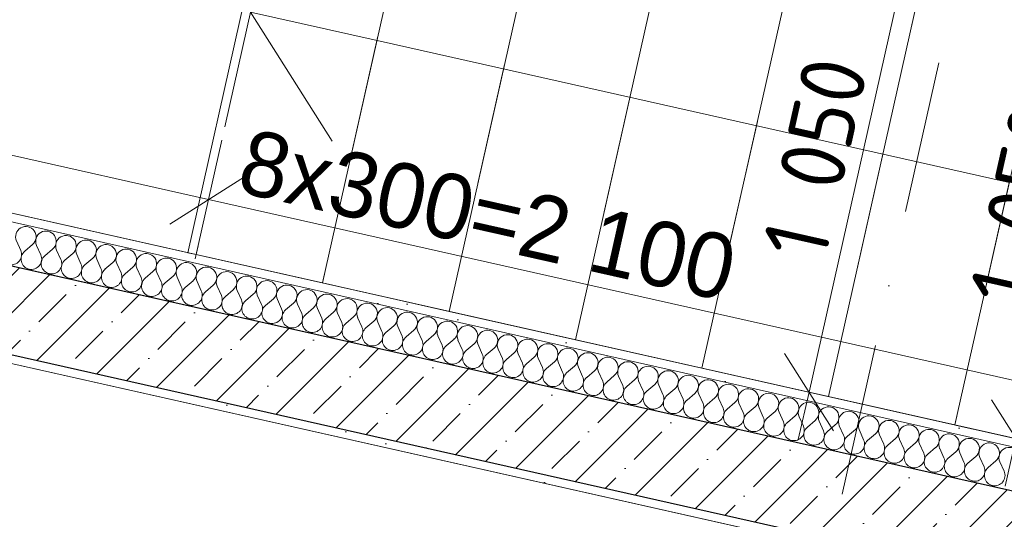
# Model space of a CAD drawing. Header units: millimetres. Extents: x -6990773 to -6682839, y 6117771 to 6220266.
# Tile 68 of 154: x -6946645 to -6944365, y 6147418 to 6148575. Entities that reach past the tile are written whole.
import ezdxf
from ezdxf.enums import TextEntityAlignment as Align

# ---------------------------------------------------------------- set-up
doc = ezdxf.new("R2010")
doc.units = ezdxf.units.MM
doc.header["$MEASUREMENT"] = 0
doc.linetypes.add('Штриховая', pattern=[564.444447, 282.222223, -282.222223])
doc.linetypes.add('Штрихпунктирная', pattern=[670.277762, 352.777767, -176.388884, 0, -141.111112])
for name, color, linetype in [('S - МОП.АР', 7, 'Continuous'), ('АР-вертикальная связь - Лестница.АР', 7, 'Continuous'), ('АР-Стены_внутренние_пилоны.АР', 7, 'Continuous'), ('АР-Чертеж-Оси_Осевые размеры.АР', 7, 'Continuous'), ('АР-Чертеж-Размеры.АР', 7, 'Continuous')]:
    doc.layers.add(name, color=color, linetype=linetype)
for name, color, linetype, lineweight in [('АР-вертикальная связь - Лестница.АР_Ном._пера__1', 7, 'Continuous', 0), ('АР-Стены_внутренние_пилоны.АР_Ном._пера__1', 7, 'Continuous', 30), ('АР-Чертеж-Оси_Осевые размеры.АР_Ном._пера__120', 7, 'Continuous', 0), ('АР-Чертеж-Размеры.АР_Ном._пера__1', 7, 'Continuous', 0)]:
    doc.layers.add(name, color=color, linetype=linetype, lineweight=lineweight)
doc.styles.add('РЎР“Р•РќР•Р\xa0Р\x98Р\xa0_РЎРўР\x98Р›Р¬_4', font='GOTHIC.TTF')
doc.styles.add('РЎР“Р•РќР•Р\xa0Р\x98Р\xa0_РЎРўР\x98Р›Р¬_7', font='GOST_Common.ttf')
doc.dimstyles.new('СГЕНЕРИР_СТИЛЬ__10', dxfattribs={"dimtxt": 150, "dimasz": 142.5, "dimexe": 0.18, "dimexo": 0.0625, "dimgap": 0, "dimtad": 1, "dimdec": 0, "dimzin": 0, "dimdsep": 46, "dimtxsty": 'РЎР“Р•РќР•Р\xa0Р\x98Р\xa0_РЎРўР\x98Р›Р¬_7', "dimblk": 'ARROWHEAD_6', "dimblk1": 'ARROWHEAD_6', "dimblk2": 'ARROWHEAD_6', "dimcen": 0.09, "dimse1": 1, "dimse2": 1, "dimclrd": 7, "dimclre": 7, "dimclrt": 7, "dimazin": 0, "dimtfac": 1, "dimtdec": 4, "dimtmove": 0, "dimatfit": 3, "dimfxl": 1, "dimtolj": 1, "dimtzin": 0, "dimarcsym": 0})
doc.dimstyles.new('СГЕНЕРИР_СТИЛЬ__3', dxfattribs={"dimtxt": 150, "dimasz": 237.5, "dimexe": 0.18, "dimexo": 0.0625, "dimgap": 0, "dimtad": 1, "dimdec": 0, "dimzin": 0, "dimdsep": 46, "dimtxsty": 'РЎР“Р•РќР•Р\xa0Р\x98Р\xa0_РЎРўР\x98Р›Р¬_4', "dimblk": 'ARROWHEAD_6', "dimblk1": 'ARROWHEAD_6', "dimblk2": 'ARROWHEAD_6', "dimcen": 0.09, "dimse1": 1, "dimse2": 1, "dimclrd": 7, "dimclre": 7, "dimclrt": 7, "dimazin": 0, "dimtfac": 1, "dimtdec": 4, "dimtmove": 0, "dimatfit": 3, "dimfxl": 1, "dimtolj": 1, "dimtzin": 0, "dimarcsym": 0})
doc.dimstyles.new('СГЕНЕРИР_СТИЛЬ__4', dxfattribs={"dimtxt": 150, "dimasz": 142.5, "dimexe": 0.18, "dimexo": 0.0625, "dimgap": 0, "dimtad": 1, "dimdec": 0, "dimzin": 0, "dimdsep": 46, "dimtxsty": 'РЎР“Р•РќР•Р\xa0Р\x98Р\xa0_РЎРўР\x98Р›Р¬_4', "dimblk": 'ARROWHEAD_6', "dimblk1": 'ARROWHEAD_6', "dimblk2": 'ARROWHEAD_6', "dimcen": 0.09, "dimse1": 1, "dimse2": 1, "dimclrd": 7, "dimclre": 7, "dimclrt": 7, "dimazin": 0, "dimtfac": 1, "dimtdec": 4, "dimtmove": 0, "dimatfit": 3, "dimfxl": 1, "dimtolj": 1, "dimtzin": 0, "dimarcsym": 0})
doc.dimstyles.new('СГЕНЕРИР_СТИЛЬ__5', dxfattribs={"dimtxt": 150, "dimasz": 142.5, "dimexe": 0.18, "dimexo": 0.0625, "dimgap": 0, "dimtad": 1, "dimdec": 0, "dimzin": 0, "dimdsep": 46, "dimtxsty": 'РЎР“Р•РќР•Р\xa0Р\x98Р\xa0_РЎРўР\x98Р›Р¬_4', "dimblk": 'ARROWHEAD_6', "dimblk1": 'ARROWHEAD_6', "dimblk2": 'ARROWHEAD_6', "dimcen": 0.09, "dimse1": 1, "dimse2": 1, "dimclrd": 7, "dimclre": 7, "dimclrt": 7, "dimazin": 0, "dimtfac": 1, "dimtdec": 4, "dimtmove": 2, "dimatfit": 3, "dimfxl": 1, "dimtolj": 1, "dimtzin": 0, "dimarcsym": 0})
doc.dimstyles.new('СГЕНЕРИР_СТИЛЬ__9', dxfattribs={"dimtxt": 150, "dimasz": 142.5, "dimexe": 0.18, "dimexo": 0.0625, "dimgap": 0, "dimtad": 1, "dimdec": 0, "dimzin": 0, "dimdsep": 46, "dimtxsty": 'РЎР“Р•РќР•Р\xa0Р\x98Р\xa0_РЎРўР\x98Р›Р¬_7', "dimblk": 'ARROWHEAD_6', "dimblk1": 'ARROWHEAD_6', "dimblk2": 'ARROWHEAD_6', "dimcen": 0.09, "dimse1": 1, "dimse2": 1, "dimclrd": 7, "dimclre": 7, "dimclrt": 7, "dimazin": 0, "dimtfac": 1, "dimtdec": 4, "dimtmove": 2, "dimatfit": 3, "dimfxl": 1, "dimtolj": 1, "dimtzin": 0, "dimarcsym": 0})
pattern_1 = [(45, (-6338927.19, 6563027.8), (-111.369318, 111.369318), [0, -105, 0, -157.5]), (110, (-6338577.19, 6563027.8), (148.001588, 53.868173), [0, -77, 0, -133])]
pattern_2 = [(45, (-6338927.19, 6562677.8), (-84.852814, 84.852814), []), (45, (-6338969.62, 6562720.22), (-84.852814, 84.852814), [90, -30, 0, -30])]

# ---------------------------------------------------------------- blocks, each defined once
blk = doc.blocks.new('Лестница_4_1', base_point=(-6338927.2, 6562677.8))
at = {"layer": 'АР-вертикальная связь - Лестница.АР_Ном._пера__1', "color": 7, "linetype": 'Continuous', "lineweight": 0}
for p, q in [((-6946003.6, 6149157.3), (-6946255.6, 6148035.3)), ((-6945691.4, 6149087.2), (-6945943.4, 6147965.2)), ((-6945943.4, 6147965.2), (-6945691.4, 6149087.2)), ((-6945398.6, 6149021.5), (-6945650.7, 6147899.4)), ((-6945650.7, 6147899.4), (-6945398.6, 6149021.5)), ((-6945105.9, 6148955.7), (-6945357.9, 6147833.7)), ((-6945357.9, 6147833.7), (-6945105.9, 6148955.7)), ((-6944813.2, 6148890), (-6945065.2, 6147768)), ((-6945065.2, 6147768), (-6944813.2, 6148890)), ((-6944520.5, 6148824.3), (-6944772.5, 6147702.2)), ((-6944772.5, 6147702.2), (-6944520.5, 6148824.3)), ((-6944227.8, 6148758.5), (-6944479.8, 6147636.5)), ((-6944479.8, 6147636.5), (-6944227.8, 6148758.5)), ((-6945817.4, 6148526.2), (-6946110.1, 6148591.9)), ((-6945920.9, 6148293.2), (-6946110.1, 6148591.9)), ((-6945817.4, 6148526.2), (-6946110.1, 6148591.9)), ((-6945920.9, 6148293.2), (-6946110.1, 6148591.9)), ((-6944353.8, 6148197.5), (-6945817.4, 6148526.2)), ((-6944353.8, 6148197.5), (-6945817.4, 6148526.2)), ((-6946255.6, 6148035.3), (-6946236.1, 6148030.9)), ((-6946236.1, 6148030.9), (-6945943.4, 6147965.2)), ((-6945943.4, 6147965.2), (-6945650.7, 6147899.4)), ((-6945650.7, 6147899.4), (-6945357.9, 6147833.7)), ((-6945357.9, 6147833.7), (-6945065.2, 6147768)), ((-6945065.2, 6147768), (-6944772.5, 6147702.2)), ((-6944772.5, 6147702.2), (-6944479.8, 6147636.5)), ((-6944479.8, 6147636.5), (-6944187.1, 6147570.7))]:
    blk.add_line(p, q, dxfattribs=at)
at = {"layer": 'АР-вертикальная связь - Лестница.АР_Ном._пера__1', "color": 7, "linetype": 'Штриховая', "lineweight": 0}
for p, q in [((-6945984.1, 6149153), (-6946236.1, 6148030.9)), ((-6945691.4, 6149087.2), (-6945943.4, 6147965.2)), ((-6945398.6, 6149021.5), (-6945650.7, 6147899.4)), ((-6945105.9, 6148955.7), (-6945357.9, 6147833.7)), ((-6944813.2, 6148890), (-6945065.2, 6147768)), ((-6944520.5, 6148824.3), (-6944772.5, 6147702.2)), ((-6944227.8, 6148758.5), (-6944479.8, 6147636.5))]:
    blk.add_line(p, q, dxfattribs=at)
blk = doc.blocks.new('Стена_106_1', base_point=(-6947264.2, 6148036.4))
at = {"layer": 'АР-Стены_внутренние_пилоны.АР', "linetype": 'Continuous', "lineweight": 0, "true_color": 0x000000}
h = blk.add_hatch(dxfattribs=at)
h.set_pattern_fill('ЖЕЛЕЗОБЕТОН__PROJECT__0001', color=18, style=0, pattern_type=2)
h.set_pattern_definition(pattern_2)
h.paths.add_polyline_path([(-6944632.2, 6147547.8), (-6947120.3, 6148106.6), (-6947164.1, 6147911.4), (-6944676.1, 6147352.6)])
h = blk.add_hatch(dxfattribs=at)
h.set_pattern_fill('ШТУКАТУРКА__ГИПС_01_0001', color=18, style=0, pattern_type=2)
h.set_pattern_definition(pattern_1)
h.paths.add_polyline_path([(-6944695.6, 6147357), (-6947144.6, 6147907), (-6947149, 6147887.5), (-6944700, 6147337.5)])
h = blk.add_hatch(dxfattribs=at)
h.set_pattern_fill('ЖЕЛЕЗОБЕТОН__PROJECT__0001', color=18, style=0, pattern_type=2)
h.set_pattern_definition(pattern_2)
h.paths.add_polyline_path([(-6944676.1, 6147352.6), (-6944554.2, 6147325.3), (-6944510.4, 6147520.4), (-6944632.2, 6147547.8)])
at = {"layer": 'АР-Стены_внутренние_пилоны.АР_Ном._пера__1', "color": 7, "linetype": 'Continuous', "lineweight": 30}
blk.add_line((-6947144.6, 6147907), (-6944676.1, 6147352.6), dxfattribs=at)
at = {"layer": 'АР-Стены_внутренние_пилоны.АР_Ном._пера__1', "color": 7, "linetype": 'Continuous', "lineweight": 30, "flags": 128}
blk.add_lwpolyline([(-6944510.4, 6147520.4), (-6947120.3, 6148106.6)], dxfattribs=at)
at = {"layer": 'АР-Стены_внутренние_пилоны.АР_Ном._пера__1', "color": 7, "linetype": 'Continuous', "lineweight": 0, "flags": 128}
blk.add_lwpolyline([(-6947149, 6147887.5), (-6944700, 6147337.5)], dxfattribs=at)
blk = doc.blocks.new('Стена_123_1', base_point=(-6944532.3, 6147422.9))
at = {"layer": 'АР-Стены_внутренние_пилоны.АР', "linetype": 'Continuous', "lineweight": 0, "true_color": 0x000000}
h = blk.add_hatch(dxfattribs=at)
h.set_pattern_fill('ЖЕЛЕЗОБЕТОН__PROJECT__0001', color=18, style=0, pattern_type=2)
h.set_pattern_definition(pattern_2)
h.paths.add_polyline_path([(-6944554.2, 6147325.3), (-6941720.1, 6146688.8), (-6941481.2, 6146840.1), (-6944510.4, 6147520.4)])
at = {"layer": 'АР-Стены_внутренние_пилоны.АР_Ном._пера__1', "color": 7, "linetype": 'Continuous', "lineweight": 30, "flags": 128}
blk.add_lwpolyline([(-6941481.2, 6146840.1), (-6944510.4, 6147520.4)], dxfattribs=at)
blk = doc.blocks.new('Стандартный Маркер Сетки[59]_1', base_point=(-6944150.5, 6150104.3))
at = {"layer": 'АР-Чертеж-Оси_Осевые размеры.АР_Ном._пера__120', "color": 7, "linetype": 'Штрихпунктирная', "lineweight": 0}
blk.add_line((-6944369.6, 6149128.6), (-6948932.1, 6128814.2), dxfattribs=at)
at = {"layer": 'АР-Чертеж-Оси_Осевые размеры.АР_Ном._пера__120', "color": 7, "lineweight": 0, "style": 'РЎР“Р•РќР•Р\xa0Р\x98Р\xa0_РЎРўР\x98Р›Р¬_4'}
blk.add_attdef('AC_MarkerText_1', text='', height=350, rotation=347.3417, dxfattribs=at).set_placement((-6949190.9, 6127531.7), align=Align.TOP_CENTER)
blk = doc.blocks.new('Стандартный Маркер Сетки[71]_1', base_point=(-6944150.5, 6150104.3))
at = {"layer": 'АР-Чертеж-Оси_Осевые размеры.АР_Ном._пера__120', "color": 7, "linetype": 'Штрихпунктирная', "lineweight": 0}
blk.add_line((-6944369.6, 6149128.6), (-6948932.1, 6128814.2), dxfattribs=at)
at = {"layer": 'АР-Чертеж-Оси_Осевые размеры.АР_Ном._пера__120', "color": 7, "lineweight": 0, "style": 'РЎР“Р•РќР•Р\xa0Р\x98Р\xa0_РЎРўР\x98Р›Р¬_4'}
blk.add_attdef('AC_MarkerText_1', text='', height=350, rotation=347.3417, dxfattribs=at).set_placement((-6949190.9, 6127531.7), align=Align.TOP_CENTER)
blk = doc.blocks.new('*D451', base_point=(-6338927.2, 6562677.8))
at = {"layer": 'АР-Чертеж-Размеры.АР_Ном._пера__1', "color": 7, "linetype": 'Continuous', "lineweight": 0, "transparency": 16777216}
for p, q in [((-6942772.8, 6149915.2), (-6942813.9, 6149732.2)), ((-6942719.4, 6149582.9), (-6942908.5, 6149881.6)), ((-6943042.6, 6149783.6), (-6942585.2, 6149680.9)), ((-6942813.9, 6149732.2), (-6943342, 6147380.9)), ((-6943436.6, 6147530.3), (-6943247.5, 6147231.6)), ((-6943570.7, 6147432.3), (-6943113.4, 6147329.6)), ((-6943342, 6147380.9), (-6943383.1, 6147198))]:
    blk.add_line(p, q, dxfattribs=at)
at = {"layer": 'АР-Чертеж-Размеры.АР_Ном._пера__1', "color": 7, "lineweight": 0, "transparency": 16777216, "insert": (-6943165.2, 6148305.2), "char_height": 150, "attachment_point": 7, "rotation": 77.3411, "style": 'РЎР“Р•РќР•Р\xa0Р\x98Р\xa0_РЎРўР\x98Р›Р¬_4'}
blk.add_mtext('\\A1;{\\pql;\\fCentury Gothic|b0|i0|c204|p0;\\W1.000000;2\xa0410}', dxfattribs=at)
blk = doc.blocks.new('ARROWHEAD_6')
at = {"color": 0, "linetype": 'Continuous', "lineweight": 0}
for p, q in [((-0.5, -0.5), (0.5, 0.5)), ((0, 0), (-1, 0))]:
    blk.add_line(p, q, dxfattribs=at)
blk = doc.blocks.new('*D453', base_point=(-6338927.2, 6562677.8))
at = {"layer": 'АР-Чертеж-Размеры.АР_Ном._пера__1', "color": 7, "linetype": 'Continuous', "lineweight": 0, "transparency": 16777216}
for p, q in [((-6944462.6, 6148949.5), (-6944576, 6149128.8)), ((-6944519.3, 6149039.1), (-6944587.2, 6148736.7)), ((-6944530.5, 6148647.1), (-6944644, 6148826.4)), ((-6944724.4, 6148767.6), (-6944450, 6148705.9)), ((-6944587.2, 6148736.7), (-6944817.3, 6147712.3))]:
    blk.add_line(p, q, dxfattribs=at)
at = {"layer": 'АР-Чертеж-Размеры.АР_Ном._пера__1', "color": 7, "lineweight": 0, "transparency": 16777216, "insert": (-6944819, 6148800.1), "char_height": 150, "attachment_point": 7, "rotation": 77.3411, "style": 'РЎР“Р•РќР•Р\xa0Р\x98Р\xa0_РЎРўР\x98Р›Р¬_7'}
blk.add_mtext('\\A1;{\\pql;\\fGOST Common|b0|i0|c204|p0;\\W1.000000;310}', dxfattribs=at)
blk = doc.blocks.new('*D454', base_point=(-6338927.2, 6562677.8))
at = {"layer": 'АР-Чертеж-Размеры.АР_Ном._пера__1', "color": 7, "linetype": 'Continuous', "lineweight": 0, "transparency": 16777216}
for p, q in [((-6944530.5, 6148647.1), (-6944644, 6148826.4)), ((-6944587.2, 6148736.7), (-6944817.3, 6147712.3)), ((-6944874.1, 6147801.9), (-6944760.6, 6147622.7)), ((-6944954.5, 6147743.1), (-6944680.1, 6147681.5)), ((-6944817.3, 6147712.3), (-6944842, 6147602.5))]:
    blk.add_line(p, q, dxfattribs=at)
at = {"layer": 'АР-Чертеж-Размеры.АР_Ном._пера__1', "color": 7, "lineweight": 0, "transparency": 16777216, "insert": (-6944780.5, 6148013.2), "char_height": 150, "attachment_point": 7, "rotation": 77.3411, "style": 'РЎР“Р•РќР•Р\xa0Р\x98Р\xa0_РЎРўР\x98Р›Р¬_7'}
blk.add_mtext('\\A1;{\\pql;\\fGOST Common|b0|i0|c204|p0;\\W1.000000;1\xa0050}', dxfattribs=at)
blk = doc.blocks.new('*D459', base_point=(-6338927.2, 6562677.8))
at = {"layer": 'АР-Чертеж-Размеры.АР_Ном._пера__1', "color": 7, "linetype": 'Continuous', "lineweight": 0, "transparency": 16777216}
for p, q in [((-6946176.6, 6148295.5), (-6946238.3, 6148021.1)), ((-6946297.1, 6148101.6), (-6946117.8, 6148215.1)), ((-6944158.5, 6147698.2), (-6946207.4, 6148158.3)), ((-6944127.7, 6147835.4), (-6944189.3, 6147560.9)), ((-6944248.1, 6147641.4), (-6944068.9, 6147754.9)), ((-6944048.7, 6147673.5), (-6944158.5, 6147698.2))]:
    blk.add_line(p, q, dxfattribs=at)
at = {"layer": 'АР-Чертеж-Размеры.АР_Ном._пера__1', "color": 7, "lineweight": 0, "transparency": 16777216, "insert": (-6946146.9, 6148175.5), "char_height": 150, "attachment_point": 7, "rotation": 347.3417, "style": 'РЎР“Р•РќР•Р\xa0Р\x98Р\xa0_РЎРўР\x98Р›Р¬_4'}
blk.add_mtext('\\A1;{\\pql;\\fCentury Gothic|b0|i0|c204|p0;\\W1.000000;8х300=2\xa0100}', dxfattribs=at)
blk = doc.blocks.new('*D460', base_point=(-6338927.2, 6562677.8))
at = {"layer": 'АР-Чертеж-Размеры.АР_Ном._пера__1', "color": 7, "linetype": 'Continuous', "lineweight": 0, "transparency": 16777216}
for p, q in [((-6948595.8, 6148838.9), (-6948657.4, 6148564.5)), ((-6948537, 6148758.4), (-6948716.2, 6148644.9)), ((-6948626.6, 6148701.7), (-6948736.4, 6148726.3)), ((-6946207.4, 6148158.3), (-6948626.6, 6148701.7)), ((-6946176.6, 6148295.5), (-6946238.3, 6148021.1)), ((-6946297.1, 6148101.6), (-6946117.8, 6148215.1)), ((-6944158.5, 6147698.2), (-6946207.4, 6148158.3))]:
    blk.add_line(p, q, dxfattribs=at)
at = {"layer": 'АР-Чертеж-Размеры.АР_Ном._пера__1', "color": 7, "lineweight": 0, "transparency": 16777216, "insert": (-6947668.1, 6148517.1), "char_height": 150, "attachment_point": 7, "rotation": 347.3417, "style": 'РЎР“Р•РќР•Р\xa0Р\x98Р\xa0_РЎРўР\x98Р›Р¬_4'}
blk.add_mtext('\\A1;{\\pql;\\fCentury Gothic|b0|i0|c204|p0;\\W1.000000;2 480}', dxfattribs=at)
blk = doc.blocks.new('*D461', base_point=(-6338927.2, 6562677.8))
at = {"layer": 'АР-Чертеж-Размеры.АР_Ном._пера__1', "color": 7, "linetype": 'Continuous', "lineweight": 0, "transparency": 16777216}
for p, q in [((-6944154.1, 6148767.6), (-6944040.6, 6148588.4)), ((-6944051.5, 6148539.6), (-6944165, 6148718.8)), ((-6944108.3, 6148629.2), (-6944097.3, 6148678)), ((-6943971.1, 6148598.4), (-6944245.5, 6148660)), ((-6944338.4, 6147604.7), (-6944108.3, 6148629.2)), ((-6944395.1, 6147694.3), (-6944281.6, 6147515.1)), ((-6944201.2, 6147573.9), (-6944475.6, 6147635.5)), ((-6944363, 6147494.9), (-6944338.4, 6147604.7))]:
    blk.add_line(p, q, dxfattribs=at)
at = {"layer": 'АР-Чертеж-Размеры.АР_Ном._пера__1', "color": 7, "lineweight": 0, "transparency": 16777216, "char_height": 150, "attachment_point": 7, "rotation": 77.3417, "style": 'РЎР“Р•РќР•Р\xa0Р\x98Р\xa0_РЎРўР\x98Р›Р¬_7'}
for s, insert in [('\\A1;{\\pql;\\fGOST Common|b0|i0|c204|p0;\\W1.000000;50}', (-6943993.6, 6148284.8)), ('\\A1;{\\pql;\\fGOST Common|b0|i0|c204|p0;\\W1.000000;1\xa0050}', (-6944301.5, 6147905.6))]:
    blk.add_mtext(s, dxfattribs=dict(at, insert=insert))
blk = doc.blocks.new('*D462', base_point=(-6338927.2, 6562677.8))
at = {"layer": 'АР-Чертеж-Размеры.АР_Ном._пера__1', "color": 7, "linetype": 'Continuous', "lineweight": 0, "transparency": 16777216}
for p, q in [((-6944154.1, 6148767.6), (-6944040.6, 6148588.4)), ((-6943960.1, 6148647.2), (-6944234.5, 6148708.8)), ((-6944051.5, 6148539.6), (-6944165, 6148718.8)), ((-6944108.3, 6148629.2), (-6944097.3, 6148678)), ((-6943971.1, 6148598.4), (-6944245.5, 6148660))]:
    blk.add_line(p, q, dxfattribs=at)
at = {"layer": 'АР-Чертеж-Размеры.АР_Ном._пера__1', "color": 7, "lineweight": 0, "transparency": 16777216, "insert": (-6944254.3, 6148673.2), "char_height": 150, "attachment_point": 7, "rotation": 77.3417, "style": 'РЎР“Р•РќР•Р\xa0Р\x98Р\xa0_РЎРўР\x98Р›Р¬_7'}
blk.add_mtext('\\A1;{\\pql;\\fGOST Common|b0|i0|c204|p0;\\W1.000000;210}', dxfattribs=at)
blk = doc.blocks.new('*X469', base_point=(-6338927.2, 6562677.8))
at = {"layer": 'АР-Стены_внутренние_пилоны.АР_Ном._пера__1', "color": 7, "linetype": 'Continuous', "lineweight": 0}
for p, q in [((-6946652, 6148062.4), (-6946642.2, 6148040.7)), ((-6946614.8, 6148054), (-6946632.9, 6148038.6)), ((-6946605.5, 6148051.9), (-6946595.8, 6148030.2)), ((-6946568.4, 6148043.6), (-6946586.5, 6148028.1)), ((-6946559.1, 6148041.5), (-6946549.3, 6148019.8)), ((-6946521.9, 6148033.2), (-6946540, 6148017.7)), ((-6946512.6, 6148031.1), (-6946502.9, 6148009.4)), ((-6946475.5, 6148022.7), (-6946493.6, 6148007.3)), ((-6946466.2, 6148020.6), (-6946456.4, 6147998.9)), ((-6946429, 6148012.3), (-6946447.1, 6147996.8)), ((-6946419.7, 6148010.2), (-6946409.9, 6147988.5)), ((-6946382.5, 6148001.9), (-6946400.6, 6147986.4)), ((-6946373.2, 6147999.8), (-6946363.5, 6147978.1)), ((-6946336.1, 6147991.4), (-6946354.2, 6147976)), ((-6946326.8, 6147989.3), (-6946317, 6147967.6)), ((-6946289.6, 6147981), (-6946307.7, 6147965.5)), ((-6946280.3, 6147978.9), (-6946270.5, 6147957.2)), ((-6946243.1, 6147970.5), (-6946261.3, 6147955.1)), ((-6946233.9, 6147968.5), (-6946224.1, 6147946.7)), ((-6946196.7, 6147960.1), (-6946214.8, 6147944.7)), ((-6946187.4, 6147958), (-6946177.6, 6147936.3)), ((-6946150.2, 6147949.7), (-6946168.3, 6147934.2)), ((-6946140.9, 6147947.6), (-6946131.2, 6147925.9)), ((-6946103.8, 6147939.2), (-6946121.9, 6147923.8)), ((-6946094.5, 6147937.2), (-6946084.7, 6147915.4)), ((-6946057.3, 6147928.8), (-6946075.4, 6147913.3)), ((-6946048, 6147926.7), (-6946038.2, 6147905)), ((-6946010.8, 6147918.4), (-6946028.9, 6147902.9)), ((-6946001.5, 6147916.3), (-6945991.8, 6147894.6)), ((-6945964.4, 6147907.9), (-6945982.5, 6147892.5)), ((-6945955.1, 6147905.8), (-6945945.3, 6147884.1)), ((-6945917.9, 6147897.5), (-6945936, 6147882)), ((-6945908.6, 6147895.4), (-6945898.9, 6147873.7)), ((-6945871.5, 6147887.1), (-6945889.6, 6147871.6)), ((-6945862.2, 6147885), (-6945852.4, 6147863.3)), ((-6945825, 6147876.6), (-6945843.1, 6147861.2)), ((-6945815.7, 6147874.5), (-6945805.9, 6147852.8)), ((-6945778.5, 6147866.2), (-6945796.6, 6147850.7)), ((-6945769.2, 6147864.1), (-6945759.5, 6147842.4)), ((-6945732.1, 6147855.8), (-6945750.2, 6147840.3)), ((-6945722.8, 6147853.7), (-6945713, 6147832)), ((-6945685.6, 6147845.3), (-6945703.7, 6147829.9)), ((-6945676.3, 6147843.2), (-6945666.5, 6147821.5)), ((-6945639.1, 6147834.9), (-6945657.3, 6147819.4)), ((-6945629.9, 6147832.8), (-6945620.1, 6147811.1)), ((-6945592.7, 6147824.4), (-6945610.8, 6147809)), ((-6945583.4, 6147822.4), (-6945573.6, 6147800.6)), ((-6945546.2, 6147814), (-6945564.3, 6147798.6)), ((-6945536.9, 6147811.9), (-6945527.2, 6147790.2)), ((-6945499.8, 6147803.6), (-6945517.9, 6147788.1)), ((-6945490.5, 6147801.5), (-6945480.7, 6147779.8)), ((-6945453.3, 6147793.1), (-6945471.4, 6147777.7)), ((-6945444, 6147791.1), (-6945434.2, 6147769.3)), ((-6945406.8, 6147782.7), (-6945424.9, 6147767.3)), ((-6945397.5, 6147780.6), (-6945387.8, 6147758.9)), ((-6945360.4, 6147772.3), (-6945378.5, 6147756.8)), ((-6945351.1, 6147770.2), (-6945341.3, 6147748.5)), ((-6945313.9, 6147761.8), (-6945332, 6147746.4)), ((-6945304.6, 6147759.7), (-6945294.9, 6147738)), ((-6945267.5, 6147751.4), (-6945285.6, 6147735.9)), ((-6945258.2, 6147749.3), (-6945248.4, 6147727.6)), ((-6945221, 6147741), (-6945239.1, 6147725.5)), ((-6945211.7, 6147738.9), (-6945201.9, 6147717.2)), ((-6945174.5, 6147730.5), (-6945192.6, 6147715.1)), ((-6945165.2, 6147728.4), (-6945155.5, 6147706.7)), ((-6945128.1, 6147720.1), (-6945146.2, 6147704.6)), ((-6945118.8, 6147718), (-6945109, 6147696.3)), ((-6945081.6, 6147709.7), (-6945099.7, 6147694.2)), ((-6945072.3, 6147707.6), (-6945062.5, 6147685.9)), ((-6945035.1, 6147699.2), (-6945053.3, 6147683.8)), ((-6945025.9, 6147697.1), (-6945016.1, 6147675.4)), ((-6944988.7, 6147688.8), (-6945006.8, 6147673.3)), ((-6944979.4, 6147686.7), (-6944969.6, 6147665)), ((-6944942.2, 6147678.4), (-6944960.3, 6147662.9)), ((-6944932.9, 6147676.3), (-6944923.2, 6147654.5)), ((-6944895.8, 6147667.9), (-6944913.9, 6147652.5)), ((-6944886.5, 6147665.8), (-6944876.7, 6147644.1)), ((-6944849.3, 6147657.5), (-6944867.4, 6147642)), ((-6944840, 6147655.4), (-6944830.2, 6147633.7)), ((-6944802.8, 6147647), (-6944820.9, 6147631.6)), ((-6944793.5, 6147645), (-6944783.8, 6147623.2)), ((-6944756.4, 6147636.6), (-6944774.5, 6147621.2)), ((-6944747.1, 6147634.5), (-6944737.3, 6147612.8)), ((-6944709.9, 6147626.2), (-6944728, 6147610.7)), ((-6944700.6, 6147624.1), (-6944690.9, 6147602.4)), ((-6944663.5, 6147615.7), (-6944681.6, 6147600.3)), ((-6944654.2, 6147613.6), (-6944644.4, 6147591.9)), ((-6944617, 6147605.3), (-6944635.1, 6147589.8)), ((-6944607.7, 6147603.2), (-6944597.9, 6147581.5)), ((-6944570.5, 6147594.9), (-6944588.6, 6147579.4)), ((-6944561.2, 6147592.8), (-6944551.5, 6147571.1)), ((-6944524.1, 6147584.4), (-6944542.2, 6147569)), ((-6944514.8, 6147582.3), (-6944505, 6147560.6)), ((-6944477.6, 6147574), (-6944495.7, 6147558.5)), ((-6944468.3, 6147571.9), (-6944458.5, 6147550.2)), ((-6944431.1, 6147563.6), (-6944449.3, 6147548.1)), ((-6944421.9, 6147561.5), (-6944412.1, 6147539.8)), ((-6944384.7, 6147553.1), (-6944402.8, 6147537.7)), ((-6944375.4, 6147551), (-6944365.6, 6147529.3))]:
    blk.add_line(p, q, dxfattribs=at)
for centre, start, end in [((-6946630.3, 6148072.1), 310.4712, 204.211), ((-6946583.8, 6148061.7), 310.4712, 204.211), ((-6946537.4, 6148051.3), 310.4712, 204.211), ((-6946490.9, 6148040.8), 310.4712, 204.211), ((-6946664, 6148030.9), 257.3411, 24.211), ((-6946444.4, 6148030.4), 310.4712, 204.211), ((-6946398, 6148020), 310.4712, 204.211), ((-6946617.5, 6148020.5), 130.4712, 257.3411), ((-6946617.5, 6148020.5), 257.3411, 24.211), ((-6946571, 6148010), 130.4712, 257.3411), ((-6946571, 6148010), 257.3411, 24.211), ((-6946524.6, 6147999.6), 130.4712, 257.3411), ((-6946351.5, 6148009.5), 310.4712, 204.211), ((-6946305.1, 6147999.1), 310.4712, 204.211), ((-6946524.6, 6147999.6), 257.3411, 24.211), ((-6946478.1, 6147989.2), 130.4712, 257.3411), ((-6946478.1, 6147989.2), 257.3411, 24.211), ((-6946431.6, 6147978.7), 130.4712, 257.3411), ((-6946258.6, 6147988.7), 310.4712, 204.211), ((-6946212.1, 6147978.2), 310.4712, 204.211), ((-6946431.6, 6147978.7), 257.3411, 24.211), ((-6946385.2, 6147968.3), 130.4712, 257.3411), ((-6946385.2, 6147968.3), 257.3411, 24.211), ((-6946338.7, 6147957.9), 130.4712, 257.3411), ((-6946165.7, 6147967.8), 310.4712, 204.211), ((-6946119.2, 6147957.4), 310.4712, 204.211), ((-6946338.7, 6147957.9), 257.3411, 24.211), ((-6946292.3, 6147947.4), 130.4712, 257.3411), ((-6946292.3, 6147947.4), 257.3411, 24.211), ((-6946245.8, 6147937), 130.4712, 257.3411), ((-6946072.8, 6147946.9), 310.4712, 204.211), ((-6946026.3, 6147936.5), 310.4712, 204.211), ((-6945979.8, 6147926), 310.4712, 204.211), ((-6946245.8, 6147937), 257.3411, 24.211), ((-6946199.3, 6147926.5), 130.4712, 257.3411), ((-6946199.3, 6147926.5), 257.3411, 24.211), ((-6946152.9, 6147916.1), 130.4712, 257.3411), ((-6946152.9, 6147916.1), 257.3411, 24.211), ((-6945933.4, 6147915.6), 310.4712, 204.211), ((-6945886.9, 6147905.2), 310.4712, 204.211), ((-6946106.4, 6147905.7), 130.4712, 257.3411), ((-6946106.4, 6147905.7), 257.3411, 24.211), ((-6946060, 6147895.2), 130.4712, 257.3411), ((-6946060, 6147895.2), 257.3411, 24.211), ((-6946013.5, 6147884.8), 130.4712, 257.3411), ((-6945840.4, 6147894.7), 310.4712, 204.211), ((-6945794, 6147884.3), 310.4712, 204.211), ((-6946013.5, 6147884.8), 257.3411, 24.211), ((-6945967, 6147874.4), 130.4712, 257.3411), ((-6945967, 6147874.4), 257.3411, 24.211), ((-6945920.6, 6147863.9), 130.4712, 257.3411), ((-6945747.5, 6147873.9), 310.4712, 204.211), ((-6945701.1, 6147863.4), 310.4712, 204.211), ((-6945920.6, 6147863.9), 257.3411, 24.211), ((-6945874.1, 6147853.5), 130.4712, 257.3411), ((-6945874.1, 6147853.5), 257.3411, 24.211), ((-6945827.6, 6147843.1), 130.4712, 257.3411), ((-6945654.6, 6147853), 310.4712, 204.211), ((-6945608.1, 6147842.6), 310.4712, 204.211), ((-6945827.6, 6147843.1), 257.3411, 24.211), ((-6945781.2, 6147832.6), 130.4712, 257.3411), ((-6945781.2, 6147832.6), 257.3411, 24.211), ((-6945734.7, 6147822.2), 130.4712, 257.3411), ((-6945561.7, 6147832.1), 310.4712, 204.211), ((-6945515.2, 6147821.7), 310.4712, 204.211), ((-6945468.8, 6147811.3), 310.4712, 204.211), ((-6945734.7, 6147822.2), 257.3411, 24.211), ((-6945688.3, 6147811.8), 130.4712, 257.3411), ((-6945688.3, 6147811.8), 257.3411, 24.211), ((-6945641.8, 6147801.3), 130.4712, 257.3411), ((-6945422.3, 6147800.8), 310.4712, 204.211), ((-6945375.8, 6147790.4), 310.4712, 204.211), ((-6945641.8, 6147801.3), 257.3411, 24.211), ((-6945595.3, 6147790.9), 130.4712, 257.3411), ((-6945595.3, 6147790.9), 257.3411, 24.211), ((-6945548.9, 6147780.4), 130.4712, 257.3411), ((-6945548.9, 6147780.4), 257.3411, 24.211), ((-6945329.4, 6147779.9), 310.4712, 204.211), ((-6945282.9, 6147769.5), 310.4712, 204.211), ((-6945502.4, 6147770), 130.4712, 257.3411), ((-6945502.4, 6147770), 257.3411, 24.211), ((-6945456, 6147759.6), 130.4712, 257.3411), ((-6945456, 6147759.6), 257.3411, 24.211), ((-6945409.5, 6147749.1), 130.4712, 257.3411), ((-6945236.4, 6147759.1), 310.4712, 204.211), ((-6945190, 6147748.6), 310.4712, 204.211), ((-6945409.5, 6147749.1), 257.3411, 24.211), ((-6945363, 6147738.7), 130.4712, 257.3411), ((-6945363, 6147738.7), 257.3411, 24.211), ((-6945316.6, 6147728.3), 130.4712, 257.3411), ((-6945143.5, 6147738.2), 310.4712, 204.211), ((-6945097.1, 6147727.8), 310.4712, 204.211), ((-6945316.6, 6147728.3), 257.3411, 24.211), ((-6945270.1, 6147717.8), 130.4712, 257.3411), ((-6945270.1, 6147717.8), 257.3411, 24.211), ((-6945223.6, 6147707.4), 130.4712, 257.3411), ((-6945050.6, 6147717.3), 310.4712, 204.211), ((-6945004.1, 6147706.9), 310.4712, 204.211), ((-6944957.7, 6147696.5), 310.4712, 204.211), ((-6945223.6, 6147707.4), 257.3411, 24.211), ((-6945177.2, 6147697), 130.4712, 257.3411), ((-6945177.2, 6147697), 257.3411, 24.211), ((-6945130.7, 6147686.5), 130.4712, 257.3411), ((-6944911.2, 6147686), 310.4712, 204.211), ((-6944864.8, 6147675.6), 310.4712, 204.211), ((-6945130.7, 6147686.5), 257.3411, 24.211), ((-6945084.3, 6147676.1), 130.4712, 257.3411), ((-6945084.3, 6147676.1), 257.3411, 24.211), ((-6945037.8, 6147665.7), 130.4712, 257.3411), ((-6945037.8, 6147665.7), 257.3411, 24.211), ((-6944818.3, 6147665.2), 310.4712, 204.211), ((-6944771.8, 6147654.7), 310.4712, 204.211), ((-6944991.3, 6147655.2), 130.4712, 257.3411), ((-6944991.3, 6147655.2), 257.3411, 24.211), ((-6944944.9, 6147644.8), 130.4712, 257.3411), ((-6944944.9, 6147644.8), 257.3411, 24.211), ((-6944898.4, 6147634.3), 130.4712, 257.3411), ((-6944725.4, 6147644.3), 310.4712, 204.211), ((-6944678.9, 6147633.8), 310.4712, 204.211), ((-6944898.4, 6147634.3), 257.3411, 24.211), ((-6944852, 6147623.9), 130.4712, 257.3411), ((-6944852, 6147623.9), 257.3411, 24.211), ((-6944805.5, 6147613.5), 130.4712, 257.3411), ((-6944632.4, 6147623.4), 310.4712, 204.211), ((-6944586, 6147613), 310.4712, 204.211), ((-6944805.5, 6147613.5), 257.3411, 24.211), ((-6944759, 6147603), 130.4712, 257.3411), ((-6944759, 6147603), 257.3411, 24.211), ((-6944712.6, 6147592.6), 130.4712, 257.3411), ((-6944539.5, 6147602.5), 310.4712, 204.211), ((-6944493.1, 6147592.1), 310.4712, 204.211), ((-6944712.6, 6147592.6), 257.3411, 24.211), ((-6944666.1, 6147582.2), 130.4712, 257.3411), ((-6944666.1, 6147582.2), 257.3411, 24.211), ((-6944619.6, 6147571.7), 130.4712, 257.3411), ((-6944446.6, 6147581.7), 310.4712, 204.211), ((-6944400.1, 6147571.2), 310.4712, 204.211), ((-6944353.7, 6147560.8), 310.4712, 204.211), ((-6944619.6, 6147571.7), 257.3411, 24.211), ((-6944573.2, 6147561.3), 130.4712, 257.3411), ((-6944573.2, 6147561.3), 257.3411, 24.211), ((-6944526.7, 6147550.9), 130.4712, 257.3411), ((-6944526.7, 6147550.9), 257.3411, 24.211), ((-6944480.3, 6147540.4), 130.4712, 257.3411), ((-6944480.3, 6147540.4), 257.3411, 24.211), ((-6944433.8, 6147530), 130.4712, 257.3411), ((-6944433.8, 6147530), 257.3411, 24.211), ((-6944387.3, 6147519.6), 130.4712, 257.3411), ((-6944387.3, 6147519.6), 257.3411, 24.211)]:
    blk.add_arc(centre, 23.8, start, end, dxfattribs=at)
blk = doc.blocks.new('Стена_141_1', base_point=(-6940687.7, 6146723.3))
at = {"layer": 'АР-Стены_внутренние_пилоны.АР', "linetype": 'Continuous', "lineweight": 0, "true_color": 0x000000}
h = blk.add_hatch(dxfattribs=at)
h.set_pattern_fill('ШТУКАТУРКА__ГИПС_01_0001', color=18, style=0, pattern_type=2)
h.set_pattern_definition(pattern_1)
h.paths.add_polyline_path([(-6948659.6, 6148554.8), (-6943050.3, 6147294.9), (-6943045.9, 6147314.4), (-6948655.2, 6148574.3)])
at = {"layer": 'АР-Стены_внутренние_пилоны.АР_Ном._пера__1', "color": 7, "linetype": 'Continuous', "lineweight": 0}
blk.add_line((-6943050.3, 6147294.9), (-6948679.1, 6148559.2), dxfattribs=at)
at = {"layer": 'АР-Стены_внутренние_пилоны.АР_Ном._пера__1', "color": 7, "linetype": 'Continuous', "lineweight": 0, "flags": 128}
for points in [[(-6943045.9, 6147314.4), (-6948655.2, 6148574.3)], [(-6948701, 6148461.6), (-6940818, 6146691)]]:
    blk.add_lwpolyline(points, dxfattribs=at)
at = {"layer": 'АР-Стены_внутренние_пилоны.АР', "color": 7, "lineweight": 0}
blk.add_blockref('*X469', (-6338927.2, 6562677.8), dxfattribs=at)

msp = doc.modelspace()

# ---------------------------------------------------------------- linework, layer by layer
at = {"layer": 'S - МОП.АР', "color": 254, "linetype": 'Continuous', "lineweight": 0, "true_color": 0xdadada, "flags": 128}
msp.add_lwpolyline([(-6948654.9, 6148574.2), (-6943065.4, 6147318.8), (-6942537.3, 6149670.2), (-6948126.8, 6150925.7)], close=True, dxfattribs=at)
at = {"layer": 'S - МОП.АР', "color": 254, "linetype": 'Continuous', "lineweight": 0, "true_color": 0xd1c7d6, "flags": 128}
msp.add_lwpolyline([(-6950513.7, 6141510.1), (-6946225.2, 6140546.9), (-6944700.1, 6147337.5), (-6947149, 6147887.5), (-6947523.9, 6146218.3), (-6946880.4, 6146073.7), (-6947465.5, 6143468.6), (-6949948.6, 6144026.3)], close=True, dxfattribs=at)

# ---------------------------------------------------------------- block references
at = {"layer": 'АР-вертикальная связь - Лестница.АР', "color": 7, "linetype": 'Continuous', "lineweight": 0}
msp.add_blockref('Лестница_4_1', (-6338927.2, 6562677.8), dxfattribs=at)
at = {"layer": 'АР-Стены_внутренние_пилоны.АР', "color": 7, "lineweight": 0}
for name, p in [('Стена_141_1', (-6940687.7, 6146723.3)), ('Стена_106_1', (-6947264.2, 6148036.4)), ('Стена_123_1', (-6944532.3, 6147422.9))]:
    msp.add_blockref(name, p, dxfattribs=at)
at = {"layer": 'АР-Чертеж-Оси_Осевые размеры.АР', "color": 8, "linetype": 'Continuous', "lineweight": 15}
for name in ['Стандартный Маркер Сетки[59]_1', 'Стандартный Маркер Сетки[71]_1']:
    msp.add_blockref(name, (-6944150.5, 6150104.3), dxfattribs=at)

# ---------------------------------------------------------------- dimensions: what is measured, and where the dimension line sits
at = {"layer": 'АР-Чертеж-Размеры.АР', "color": 7, "linetype": 'Continuous', "lineweight": 0}
for base, p1, p2, angle, dimstyle, picture, middle, turn in [((-6943342, 6147380.9), (-6944268.4, 6150058.9), (-6944723.5, 6147691.2), 257.3411, 'СГЕНЕРИР_СТИЛЬ__3', '*D451', (-6943182, 6148572.7), 77.3411), ((-6944587.2, 6148736.7), (-6946523.5, 6149489.3), (-6946639.3, 6149197.7), 257.3411, 'СГЕНЕРИР_СТИЛЬ__10', '*D453', (-6944854.6, 6148983.6), 77.3411), ((-6944817.3, 6147712.3), (-6946639.3, 6149197.7), (-6944723.5, 6147691.2), 257.3411, 'СГЕНЕРИР_СТИЛЬ__10', '*D454', (-6944797.3, 6148280.7), 77.3411), ((-6944097.3, 6148678), (-6943957, 6148595.2), (-6943993.9, 6148654.7), 77.3417, 'СГЕНЕРИР_СТИЛЬ__9', '*D462', (-6944041.8, 6148412.6), 77.3417), ((-6944108.3, 6148629.2), (-6944187.1, 6147570.7), (-6943957, 6148595.2), 77.3417, 'СГЕНЕРИР_СТИЛЬ__10', '*D461', (-6944318.3, 6148173.1), 77.3417)]:
    dim = msp.add_linear_dim(base=base, p1=p1, p2=p2, angle=angle, dimstyle=dimstyle, dxfattribs=at)
    dim.commit()
    dim.dimension.update_dxf_attribs({"geometry": picture, "text_midpoint": middle, "dimtype": 160, "text_rotation": turn})
for base, p1, p2, text, dimstyle, picture, middle in [((-6948626.6, 6148701.7), (-6945984.1, 6149153), (-6948655.2, 6148574.3), '2 480', 'СГЕНЕРИР_СТИЛЬ__4', '*D460', (-6947400.6, 6148533.9)), ((-6946207.4, 6148158.3), (-6944187.1, 6147570.7), (-6945984.1, 6149153), '8х300=<MeasuredValue>', 'СГЕНЕРИР_СТИЛЬ__5', '*D459', (-6944891.6, 6147970.4))]:
    dim = msp.add_linear_dim(base=base, p1=p1, p2=p2, angle=167.3417, text=text, dimstyle=dimstyle, dxfattribs=at)
    dim.commit()
    dim.dimension.update_dxf_attribs({"geometry": picture, "text_midpoint": middle, "dimtype": 160, "text_rotation": 347.3417})

doc.saveas('drawing.dxf')
